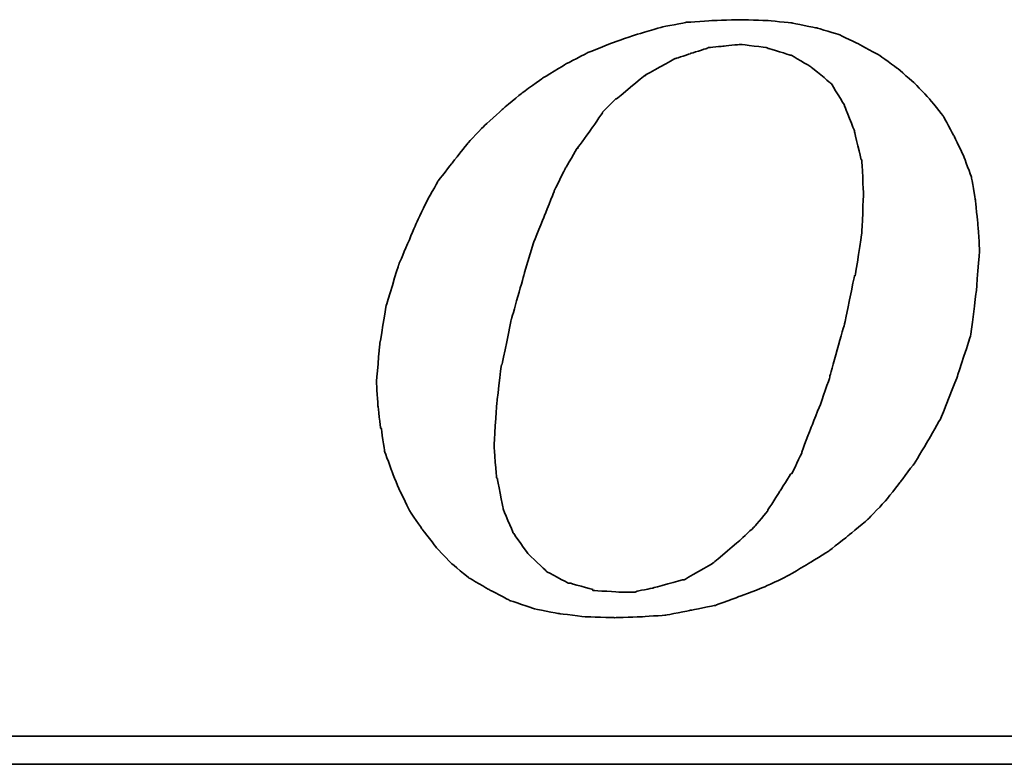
# Model space of a CAD drawing. Header units: millimetres. Extents: x 719 to 986, y 92 to 190.
# Tile 34 of 52: x 923.21 to 928.53, y 116.85 to 120.87. Entities that reach past the tile are written whole.
import ezdxf

# ---------------------------------------------------------------- set-up
doc = ezdxf.new("R2010")
doc.units = ezdxf.units.MM
doc.header["$LTSCALE"] = 0.15
doc.layers.add('DIM', color=4, linetype='CONTINUOUS')
doc.layers.add('layer 1', color=7, linetype='CONTINUOUS')

# ---------------------------------------------------------------- blocks, each defined once
blk = doc.blocks.new('TBI MOTION logo(完整正式版)')
at = {"layer": 'layer 1', "color": 22, "lineweight": 35}
for points, knots in [([(-11.34375, -6.98375), (-11.34375, -6.98375), (-10.91375, -7.43875), (-10.91375, -7.43875), (-10.91375, -7.43875), (-10.91375, -7.43875), (-10.38625, -7.87125), (-10.38625, -7.87125), (-10.38625, -7.87125), (-10.38625, -7.87125), (-9.81125, -8.20375), (-9.81125, -8.20375), (-9.81125, -8.20375), (-9.81125, -8.20375), (-9.21125, -8.51875), (-9.21125, -8.51875), (-9.21125, -8.51875), (-9.21125, -8.51875), (-8.51625, -8.75875), (-8.51625, -8.75875), (-8.51625, -8.75875), (-8.51625, -8.75875), (-7.77125, -8.90375), (-7.77125, -8.90375), (-7.77125, -8.90375), (-7.77125, -8.90375), (-6.97875, -8.99875), (-6.97875, -8.99875), (-6.97875, -8.99875), (-6.97875, -8.99875), (-6.14125, -9.02375), (-6.14125, -9.02375), (-6.14125, -9.02375), (-6.14125, -9.02375), (-5.37125, -8.99875), (-5.37125, -8.99875), (-5.37125, -8.99875), (-5.37125, -8.99875), (-4.65375, -8.94875), (-4.65375, -8.94875), (-4.65375, -8.94875), (-4.65375, -8.94875), (-3.93375, -8.80625), (-3.93375, -8.80625), (-3.93375, -8.80625), (-3.93375, -8.80625), (-3.21375, -8.66375), (-3.21375, -8.66375), (-3.21375, -8.66375), (-3.21375, -8.66375), (-2.49375, -8.39875), (-2.49375, -8.39875), (-2.49375, -8.39875), (-2.49375, -8.39875), (-1.79875, -8.13375), (-1.79875, -8.13375), (-1.79875, -8.13375), (-1.79875, -8.13375), (-1.17375, -7.84375), (-1.17375, -7.84375), (-1.17375, -7.84375), (-1.17375, -7.84375), (-0.52375, -7.46375), (-0.52375, -7.46375), (-0.52375, -7.46375), (-0.52375, -7.46375), (0.10124, -7.07875), (0.10124, -7.07875), (0.10124, -7.07875), (0.10124, -7.07875), (0.67625, -6.62375), (0.67625, -6.62375), (0.67625, -6.62375), (0.67625, -6.62375), (1.24874, -6.14375), (1.24874, -6.14375), (1.24874, -6.14375), (1.24874, -6.14375), (1.72874, -5.64125), (1.72874, -5.64125), (1.72874, -5.64125), (1.72874, -5.64125), (2.18624, -5.06375), (2.18624, -5.06375), (2.18624, -5.06375), (2.18624, -5.06375), (2.61625, -4.48874), (2.61625, -4.48874), (2.61625, -4.48874), (2.61625, -4.48874), (3.00125, -3.83874), (3.00125, -3.83874), (3.00125, -3.83874), (3.00125, -3.83874), (3.36124, -3.21374), (3.36124, -3.21374), (3.36124, -3.21374), (3.36124, -3.21374), (3.84374, -1.99125), (3.84374, -1.99125), (3.84374, -1.99125), (3.84374, -1.99125), (4.22625, -0.81875), (4.22625, -0.81875), (4.22625, -0.81875), (4.22625, -0.81875), (4.39125, 0.45624), (4.39125, 0.45624), (4.39125, 0.45624), (4.39125, 0.45624), (4.48874, 1.70124), (4.48874, 1.70124), (4.48874, 1.70124), (4.48874, 1.70124), (4.43874, 2.44625), (4.43874, 2.44625), (4.43874, 2.44625), (4.43874, 2.44625), (4.36874, 3.14125), (4.36874, 3.14125), (4.36874, 3.14125), (4.36874, 3.14125), (4.25125, 3.81125), (4.25125, 3.81125), (4.25125, 3.81125), (4.25125, 3.81125), (4.03124, 4.41125), (4.03124, 4.41125), (4.03124, 4.41125), (4.03124, 4.41125), (3.74374, 5.01125), (3.74374, 5.01125), (3.74374, 5.01125), (3.74374, 5.01125), (3.43124, 5.58875), (3.43124, 5.58875), (3.43124, 5.58875), (3.43124, 5.58875), (3.02625, 6.09125), (3.02625, 6.09125), (3.02625, 6.09125), (3.02625, 6.09125), (2.59374, 6.54875), (2.59374, 6.54875), (2.59374, 6.54875), (2.59374, 6.54875), (2.09124, 6.98125), (2.09124, 6.98125), (2.09124, 6.98125), (2.09124, 6.98125), (1.56124, 7.36625), (1.56124, 7.36625), (1.56124, 7.36625), (1.56124, 7.36625), (0.98624, 7.67625), (0.98624, 7.67625), (0.98624, 7.67625), (0.98624, 7.67625), (0.38624, 7.96375), (0.38624, 7.96375), (0.38624, 7.96375), (0.38624, 7.96375), (-0.25875, 8.15625), (-0.25875, 8.15625), (-0.25875, 8.15625), (-0.25875, 8.15625), (-0.98125, 8.30125), (-0.98125, 8.30125), (-0.98125, 8.30125), (-0.98125, 8.30125), (-1.70124, 8.37125), (-1.70124, 8.37125), (-1.70124, 8.37125), (-1.70124, 8.37125), (-2.49375, 8.39624), (-2.49375, 8.39624), (-2.49375, 8.39624), (-2.49375, 8.39624), (-3.28625, 8.37125), (-3.28625, 8.37125), (-3.28625, 8.37125), (-3.28625, 8.37125), (-4.05125, 8.32125), (-4.05125, 8.32125), (-4.05125, 8.32125), (-4.05125, 8.32125), (-4.77375, 8.18125), (-4.77375, 8.18125), (-4.77375, 8.18125), (-4.77375, 8.18125), (-5.51625, 7.96375), (-5.51625, 7.96375), (-5.51625, 7.96375), (-5.51625, 7.96375), (-6.21125, 7.72625), (-6.21125, 7.72625), (-6.21125, 7.72625), (-6.21125, 7.72625), (-6.92875, 7.43625), (-6.92875, 7.43625), (-6.92875, 7.43625), (-6.92875, 7.43625), (-7.57875, 7.10125), (-7.57875, 7.10125), (-7.57875, 7.10125), (-7.57875, 7.10125), (-8.24875, 6.69125), (-8.24875, 6.69125), (-8.24875, 6.69125), (-8.24875, 6.69125), (-8.84875, 6.26125), (-8.84875, 6.26125), (-8.84875, 6.26125), (-8.84875, 6.26125), (-9.42625, 5.78125), (-9.42625, 5.78125), (-9.42625, 5.78125), (-9.42625, 5.78125), (-9.95375, 5.30125), (-9.95375, 5.30125), (-9.95375, 5.30125), (-9.95375, 5.30125), (-10.43375, 4.79624), (-10.43375, 4.79624), (-10.43375, 4.79624), (-10.43375, 4.79624), (-10.88875, 4.22125), (-10.88875, 4.22125), (-10.88875, 4.22125), (-10.88875, 4.22125), (-11.29875, 3.69375), (-11.29875, 3.69375), (-11.29875, 3.69375), (-11.29875, 3.69375), (-11.63375, 3.09125), (-11.63375, 3.09125), (-11.63375, 3.09125), (-11.63375, 3.09125), (-11.91875, 2.49625), (-11.91875, 2.49625), (-11.91875, 2.49625), (-11.91875, 2.49625), (-12.44875, 1.24625), (-12.44875, 1.24625), (-12.44875, 1.24625), (-12.44875, 1.24625), (-12.80875, 0.06874), (-12.80875, 0.06874), (-12.80875, 0.06874), (-12.80875, 0.06874), (-12.99875, -1.07875), (-12.99875, -1.07875), (-12.99875, -1.07875), (-12.99875, -1.07875), (-13.09375, -2.18375), (-13.09375, -2.18375), (-13.09375, -2.18375), (-13.09375, -2.18375), (-13.04875, -2.85375), (-13.04875, -2.85375), (-13.04875, -2.85375), (-13.04875, -2.85375), (-12.97375, -3.50375), (-12.97375, -3.50375), (-12.97375, -3.50375), (-12.97375, -3.50375), (-12.95375, -3.50375), (-12.95375, -3.50375), (-12.95375, -3.50375), (-12.95375, -3.50375), (-12.85375, -4.17375), (-12.85375, -4.17375), (-12.85375, -4.17375), (-12.85375, -4.17375), (-12.63875, -4.77624), (-12.63875, -4.77624), (-12.63875, -4.77624), (-12.63875, -4.77624), (-12.39875, -5.35125), (-12.39875, -5.35125), (-12.39875, -5.35125), (-12.39875, -5.35125), (-12.11375, -5.92875), (-12.11375, -5.92875), (-12.11375, -5.92875), (-12.11375, -5.92875), (-11.75375, -6.45375), (-11.75375, -6.45375), (-11.75375, -6.45375), (-11.75375, -6.45375), (-11.34375, -6.98375), (-11.34375, -6.98375)], [0, 0, 0, 0, 0.01369863, 0.01369863, 0.01369863, 0.01369864, 0.02739726, 0.02739726, 0.02739726, 0.02739727, 0.04109589, 0.04109589, 0.04109589, 0.0410959, 0.05479452, 0.05479452, 0.05479452, 0.05479453, 0.06849315, 0.06849315, 0.06849315, 0.06849316, 0.08219178, 0.08219178, 0.08219178, 0.08219179, 0.09589041, 0.09589041, 0.09589041, 0.09589042, 0.10958904, 0.10958904, 0.10958904, 0.10958905, 0.12328767, 0.12328767, 0.12328767, 0.12328768, 0.1369863, 0.1369863, 0.1369863, 0.13698631, 0.15068493, 0.15068493, 0.15068493, 0.15068494, 0.16438356, 0.16438356, 0.16438356, 0.16438357, 0.17808219, 0.17808219, 0.17808219, 0.1780822, 0.19178082, 0.19178082, 0.19178082, 0.19178083, 0.20547945, 0.20547945, 0.20547945, 0.20547946, 0.21917808, 0.21917808, 0.21917808, 0.21917809, 0.23287671, 0.23287671, 0.23287671, 0.23287672, 0.24657534, 0.24657534, 0.24657534, 0.24657535, 0.26027397, 0.26027397, 0.26027397, 0.26027398, 0.2739726, 0.2739726, 0.2739726, 0.27397261, 0.28767123, 0.28767123, 0.28767123, 0.28767124, 0.30136986, 0.30136986, 0.30136986, 0.30136987, 0.31506849, 0.31506849, 0.31506849, 0.3150685, 0.32876712, 0.32876712, 0.32876712, 0.32876713, 0.34246575, 0.34246575, 0.34246575, 0.34246576, 0.35616438, 0.35616438, 0.35616438, 0.35616439, 0.36986301, 0.36986301, 0.36986301, 0.36986302, 0.38356164, 0.38356164, 0.38356164, 0.38356165, 0.39726027, 0.39726027, 0.39726027, 0.39726028, 0.4109589, 0.4109589, 0.4109589, 0.41095891, 0.42465753, 0.42465753, 0.42465753, 0.42465754, 0.43835616, 0.43835616, 0.43835616, 0.43835617, 0.45205479, 0.45205479, 0.45205479, 0.4520548, 0.46575342, 0.46575342, 0.46575342, 0.46575343, 0.47945205, 0.47945205, 0.47945205, 0.47945206, 0.49315068, 0.49315068, 0.49315068, 0.49315069, 0.50684932, 0.50684932, 0.50684932, 0.50684933, 0.52054795, 0.52054795, 0.52054795, 0.52054796, 0.53424658, 0.53424658, 0.53424658, 0.53424659, 0.54794521, 0.54794521, 0.54794521, 0.54794522, 0.56164384, 0.56164384, 0.56164384, 0.56164385, 0.57534247, 0.57534247, 0.57534247, 0.57534248, 0.5890411, 0.5890411, 0.5890411, 0.58904111, 0.60273973, 0.60273973, 0.60273973, 0.60273974, 0.61643836, 0.61643836, 0.61643836, 0.61643837, 0.63013699, 0.63013699, 0.63013699, 0.630137, 0.64383562, 0.64383562, 0.64383562, 0.64383563, 0.65753425, 0.65753425, 0.65753425, 0.65753426, 0.67123288, 0.67123288, 0.67123288, 0.67123289, 0.68493151, 0.68493151, 0.68493151, 0.68493152, 0.69863014, 0.69863014, 0.69863014, 0.69863015, 0.71232877, 0.71232877, 0.71232877, 0.71232878, 0.7260274, 0.7260274, 0.7260274, 0.72602741, 0.73972603, 0.73972603, 0.73972603, 0.73972604, 0.75342466, 0.75342466, 0.75342466, 0.75342467, 0.76712329, 0.76712329, 0.76712329, 0.7671233, 0.78082192, 0.78082192, 0.78082192, 0.78082193, 0.79452055, 0.79452055, 0.79452055, 0.79452056, 0.80821918, 0.80821918, 0.80821918, 0.80821919, 0.82191781, 0.82191781, 0.82191781, 0.82191782, 0.83561644, 0.83561644, 0.83561644, 0.83561645, 0.84931507, 0.84931507, 0.84931507, 0.84931508, 0.8630137, 0.8630137, 0.8630137, 0.86301371, 0.87671233, 0.87671233, 0.87671233, 0.87671234, 0.89041096, 0.89041096, 0.89041096, 0.89041097, 0.90410959, 0.90410959, 0.90410959, 0.9041096, 0.91780822, 0.91780822, 0.91780822, 0.91780823, 0.93150685, 0.93150685, 0.93150685, 0.93150686, 0.94520548, 0.94520548, 0.94520548, 0.94520549, 0.95890411, 0.95890411, 0.95890411, 0.95890412, 0.97260274, 0.97260274, 0.97260274, 0.97260275, 0.98630137, 0.98630137, 0.98630137, 0.98630138, 1, 1, 1, 1]), ([(-8.77875, 1.03124), (-8.77875, 1.03124), (-8.51625, 1.89625), (-8.51625, 1.89625), (-8.51625, 1.89625), (-8.51625, 1.89625), (-8.20375, 2.66375), (-8.20375, 2.66375), (-8.20375, 2.66375), (-8.20375, 2.66375), (-7.91625, 3.38125), (-7.91625, 3.38125), (-7.91625, 3.38125), (-7.91625, 3.38125), (-7.91625, 3.40624), (-7.91625, 3.40624), (-7.91625, 3.40624), (-7.91625, 3.40624), (-7.57875, 4.07624), (-7.57875, 4.07624), (-7.57875, 4.07624), (-7.57875, 4.07624), (-7.24375, 4.65125), (-7.24375, 4.65125), (-7.24375, 4.65125), (-7.24375, 4.65125), (-7.21875, 4.65125), (-7.21875, 4.65125), (-7.21875, 4.65125), (-7.21875, 4.65125), (-7.21875, 4.67624), (-7.21875, 4.67624), (-7.21875, 4.67624), (-7.21875, 4.67624), (-6.83625, 5.20375), (-6.83625, 5.20375), (-6.83625, 5.20375), (-6.83625, 5.20375), (-6.49875, 5.68625), (-6.49875, 5.68625), (-6.49875, 5.68625), (-6.49875, 5.68625), (-6.49875, 5.70625), (-6.49875, 5.70625), (-6.49875, 5.70625), (-6.49875, 5.70625), (-6.11625, 6.09125), (-6.11625, 6.09125), (-6.11625, 6.09125), (-6.11625, 6.09125), (-6.09125, 6.09125), (-6.09125, 6.09125), (-6.09125, 6.09125), (-6.09125, 6.09125), (-5.27375, 6.76625), (-5.27375, 6.76625), (-5.27375, 6.76625), (-5.27375, 6.76625), (-5.24875, 6.76625), (-5.24875, 6.76625), (-5.24875, 6.76625), (-5.24875, 6.76625), (-5.24875, 6.78625), (-5.24875, 6.78625), (-5.24875, 6.78625), (-5.24875, 6.78625), (-4.38875, 7.26624), (-4.38875, 7.26624), (-4.38875, 7.26624), (-4.38875, 7.26624), (-4.36125, 7.26624), (-4.36125, 7.26624), (-4.36125, 7.26624), (-4.36125, 7.26624), (-3.93375, 7.41125), (-3.93375, 7.41125), (-3.93375, 7.41125), (-3.93375, 7.41125), (-3.47375, 7.55625), (-3.47375, 7.55625), (-3.47375, 7.55625), (-3.47375, 7.55625), (-3.45375, 7.55625), (-3.45375, 7.55625), (-3.45375, 7.55625), (-3.45375, 7.55625), (-3.42875, 7.58124), (-3.42875, 7.58124), (-3.42875, 7.58124), (-3.42875, 7.58124), (-2.97375, 7.62625), (-2.97375, 7.62625), (-2.97375, 7.62625), (-2.97375, 7.62625), (-2.49375, 7.67625), (-2.49375, 7.67625), (-2.49375, 7.67625), (-2.49375, 7.67625), (-2.46875, 7.67625), (-2.46875, 7.67625), (-2.46875, 7.67625), (-2.46875, 7.67625), (-1.70124, 7.58124), (-1.70124, 7.58124), (-1.70124, 7.58124), (-1.70124, 7.58124), (-1.67875, 7.55625), (-1.67875, 7.55625), (-1.67875, 7.55625), (-1.67875, 7.55625), (-1.65375, 7.55625), (-1.65375, 7.55625), (-1.65375, 7.55625), (-1.65375, 7.55625), (-1.03125, 7.36625), (-1.03125, 7.36625), (-1.03125, 7.36625), (-1.03125, 7.36625), (-1.00625, 7.36625), (-1.00625, 7.36625), (-1.00625, 7.36625), (-1.00625, 7.36625), (-0.43124, 7.02624), (-0.43124, 7.02624), (-0.43124, 7.02624), (-0.43124, 7.02624), (-0.40625, 7.00624), (-0.40625, 7.00624), (-0.40625, 7.00624), (-0.40625, 7.00624), (0.12124, 6.57124), (0.12124, 6.57124), (0.12124, 6.57124), (0.12124, 6.57124), (0.14624, 6.54875), (0.14624, 6.54875), (0.14624, 6.54875), (0.14624, 6.54875), (0.17124, 6.52375), (0.17124, 6.52375), (0.17124, 6.52375), (0.17124, 6.52375), (0.55625, 5.89875), (0.55625, 5.89875), (0.55625, 5.89875), (0.55625, 5.89875), (0.55625, 5.87625), (0.55625, 5.87625), (0.55625, 5.87625), (0.55625, 5.87625), (0.84124, 5.15625), (0.84124, 5.15625), (0.84124, 5.15625), (0.84124, 5.15625), (0.84124, 5.13125), (0.84124, 5.13125), (0.84124, 5.13125), (0.84124, 5.13125), (1.03624, 4.31875), (1.03624, 4.31875), (1.03624, 4.31875), (1.03624, 4.31875), (1.05624, 4.31875), (1.05624, 4.31875), (1.05624, 4.31875), (1.05624, 4.31875), (1.05624, 4.29125), (1.05624, 4.29125), (1.05624, 4.29125), (1.05624, 4.29125), (1.10625, 3.33125), (1.10625, 3.33125), (1.10625, 3.33125), (1.10625, 3.33125), (1.10625, 3.30875), (1.10625, 3.30875), (1.10625, 3.30875), (1.10625, 3.30875), (1.05624, 2.20624), (1.05624, 2.20624), (1.05624, 2.20624), (1.05624, 2.20624), (1.05624, 2.18124), (1.05624, 2.18124), (1.05624, 2.18124), (1.05624, 2.18124), (0.86624, 0.93624), (0.86624, 0.93624), (0.86624, 0.93624), (0.86624, 0.93624), (0.84124, 0.93624), (0.84124, 0.93624), (0.84124, 0.93624), (0.84124, 0.93624), (0.55625, -0.45874), (0.55625, -0.45874), (0.55625, -0.45874), (0.55625, -0.45874), (0.12124, -1.99125), (0.12124, -1.99125), (0.12124, -1.99125), (0.12124, -1.99125), (0.12124, -2.01874), (0.12124, -2.01874), (0.12124, -2.01874), (0.12124, -2.01874), (-0.13874, -2.78375), (-0.13874, -2.78375), (-0.13874, -2.78375), (-0.13874, -2.78375), (-0.43124, -3.50375), (-0.43124, -3.50375), (-0.43124, -3.50375), (-0.43124, -3.50375), (-0.69375, -4.19875), (-0.69375, -4.19875), (-0.69375, -4.19875), (-0.69375, -4.19875), (-0.69375, -4.22375), (-0.69375, -4.22375), (-0.69375, -4.22375), (-0.69375, -4.22375), (-0.98125, -4.82374), (-0.98125, -4.82374), (-0.98125, -4.82374), (-0.98125, -4.82374), (-1.00625, -4.82374), (-1.00625, -4.82374), (-1.00625, -4.82374), (-1.00625, -4.82374), (-1.33875, -5.35125), (-1.33875, -5.35125), (-1.33875, -5.35125), (-1.33875, -5.35125), (-1.67875, -5.87875), (-1.67875, -5.87875), (-1.67875, -5.87875), (-1.67875, -5.87875), (-1.67875, -5.90375), (-1.67875, -5.90375), (-1.67875, -5.90375), (-1.67875, -5.90375), (-2.05875, -6.35875), (-2.05875, -6.35875), (-2.05875, -6.35875), (-2.05875, -6.35875), (-2.08375, -6.38375), (-2.08375, -6.38375), (-2.08375, -6.38375), (-2.08375, -6.38375), (-2.46875, -6.74375), (-2.46875, -6.74375), (-2.46875, -6.74375), (-2.46875, -6.74375), (-3.25875, -7.41625), (-3.25875, -7.41625), (-3.25875, -7.41625), (-3.25875, -7.41625), (-3.28625, -7.43875), (-3.28625, -7.43875), (-3.28625, -7.43875), (-3.28625, -7.43875), (-4.12375, -7.91875), (-4.12375, -7.91875), (-4.12375, -7.91875), (-4.12375, -7.91875), (-4.14875, -7.91875), (-4.14875, -7.91875), (-4.14875, -7.91875), (-4.14875, -7.91875), (-4.17125, -7.91875), (-4.17125, -7.91875), (-4.17125, -7.91875), (-4.17125, -7.91875), (-5.03375, -8.15875), (-5.03375, -8.15875), (-5.03375, -8.15875), (-5.03375, -8.15875), (-5.51625, -8.25625), (-5.51625, -8.25625), (-5.51625, -8.25625), (-5.51625, -8.25625), (-5.54125, -8.27875), (-5.54125, -8.27875), (-5.54125, -8.27875), (-5.54125, -8.27875), (-5.56375, -8.27875), (-5.56375, -8.27875), (-5.56375, -8.27875), (-5.56375, -8.27875), (-5.99625, -8.27875), (-5.99625, -8.27875), (-5.99625, -8.27875), (-5.99625, -8.27875), (-6.76375, -8.23125), (-6.76375, -8.23125), (-6.76375, -8.23125), (-6.76375, -8.23125), (-6.78875, -8.23125), (-6.78875, -8.23125), (-6.78875, -8.23125), (-6.78875, -8.23125), (-6.78875, -8.20375), (-6.78875, -8.20375), (-6.78875, -8.20375), (-6.78875, -8.20375), (-7.45875, -8.01375), (-7.45875, -8.01375), (-7.45875, -8.01375), (-7.45875, -8.01375), (-7.48375, -8.01375), (-7.48375, -8.01375), (-7.48375, -8.01375), (-7.48375, -8.01375), (-7.50875, -8.01375), (-7.50875, -8.01375), (-7.50875, -8.01375), (-7.50875, -8.01375), (-8.13125, -7.67875), (-8.13125, -7.67875), (-8.13125, -7.67875), (-8.13125, -7.67875), (-8.15625, -7.65375), (-8.15625, -7.65375), (-8.15625, -7.65375), (-8.15625, -7.65375), (-8.65875, -7.17375), (-8.65875, -7.17375), (-8.65875, -7.17375), (-8.65875, -7.17375), (-8.68375, -7.14875), (-8.68375, -7.14875), (-8.68375, -7.14875), (-8.68375, -7.14875), (-9.08875, -6.57375), (-9.08875, -6.57375), (-9.08875, -6.57375), (-9.08875, -6.57375), (-9.11375, -6.54875), (-9.11375, -6.54875), (-9.11375, -6.54875), (-9.11375, -6.54875), (-9.11375, -6.52875), (-9.11375, -6.52875), (-9.11375, -6.52875), (-9.11375, -6.52875), (-9.40375, -5.85375), (-9.40375, -5.85375), (-9.40375, -5.85375), (-9.40375, -5.85375), (-9.40375, -5.82875), (-9.40375, -5.82875), (-9.40375, -5.82875), (-9.40375, -5.82875), (-9.56875, -4.96875), (-9.56875, -4.96875), (-9.56875, -4.96875), (-9.56875, -4.96875), (-9.59375, -4.94375), (-9.59375, -4.94375), (-9.59375, -4.94375), (-9.59375, -4.94375), (-9.66375, -4.03375), (-9.66375, -4.03375), (-9.66375, -4.03375), (-9.66375, -4.03375), (-9.66375, -4.00875), (-9.66375, -4.00875), (-9.66375, -4.00875), (-9.66375, -4.00875), (-9.59375, -2.85375), (-9.59375, -2.85375), (-9.59375, -2.85375), (-9.59375, -2.85375), (-9.45125, -1.65875), (-9.45125, -1.65875), (-9.45125, -1.65875), (-9.45125, -1.65875), (-9.42625, -1.63375), (-9.42625, -1.63375), (-9.42625, -1.63375), (-9.42625, -1.63375), (-9.16125, -0.33875), (-9.16125, -0.33875), (-9.16125, -0.33875), (-9.16125, -0.33875), (-8.77875, 1.00624), (-8.77875, 1.00624), (-8.77875, 1.00624), (-8.77875, 1.00624), (-8.77875, 1.03124), (-8.77875, 1.03124)], [0, 0, 0, 0, 0.01020408, 0.01020408, 0.01020408, 0.01020409, 0.02040816, 0.02040816, 0.02040816, 0.02040817, 0.03061224, 0.03061224, 0.03061224, 0.03061225, 0.04081633, 0.04081633, 0.04081633, 0.04081634, 0.05102041, 0.05102041, 0.05102041, 0.05102042, 0.06122449, 0.06122449, 0.06122449, 0.0612245, 0.07142857, 0.07142857, 0.07142857, 0.07142858, 0.08163265, 0.08163265, 0.08163265, 0.08163266, 0.09183673, 0.09183673, 0.09183673, 0.09183674, 0.10204082, 0.10204082, 0.10204082, 0.10204083, 0.1122449, 0.1122449, 0.1122449, 0.11224491, 0.12244898, 0.12244898, 0.12244898, 0.12244899, 0.13265306, 0.13265306, 0.13265306, 0.13265307, 0.14285714, 0.14285714, 0.14285714, 0.14285715, 0.15306122, 0.15306122, 0.15306122, 0.15306123, 0.16326531, 0.16326531, 0.16326531, 0.16326532, 0.17346939, 0.17346939, 0.17346939, 0.1734694, 0.18367347, 0.18367347, 0.18367347, 0.18367348, 0.19387755, 0.19387755, 0.19387755, 0.19387756, 0.20408163, 0.20408163, 0.20408163, 0.20408164, 0.21428571, 0.21428571, 0.21428571, 0.21428572, 0.2244898, 0.2244898, 0.2244898, 0.22448981, 0.23469388, 0.23469388, 0.23469388, 0.23469389, 0.24489796, 0.24489796, 0.24489796, 0.24489797, 0.25510204, 0.25510204, 0.25510204, 0.25510205, 0.26530612, 0.26530612, 0.26530612, 0.26530613, 0.2755102, 0.2755102, 0.2755102, 0.27551021, 0.28571429, 0.28571429, 0.28571429, 0.2857143, 0.29591837, 0.29591837, 0.29591837, 0.29591838, 0.30612245, 0.30612245, 0.30612245, 0.30612246, 0.31632653, 0.31632653, 0.31632653, 0.31632654, 0.32653061, 0.32653061, 0.32653061, 0.32653062, 0.33673469, 0.33673469, 0.33673469, 0.3367347, 0.34693878, 0.34693878, 0.34693878, 0.34693879, 0.35714286, 0.35714286, 0.35714286, 0.35714287, 0.36734694, 0.36734694, 0.36734694, 0.36734695, 0.37755102, 0.37755102, 0.37755102, 0.37755103, 0.3877551, 0.3877551, 0.3877551, 0.38775511, 0.39795918, 0.39795918, 0.39795918, 0.39795919, 0.40816327, 0.40816327, 0.40816327, 0.40816328, 0.41836735, 0.41836735, 0.41836735, 0.41836736, 0.42857143, 0.42857143, 0.42857143, 0.42857144, 0.43877551, 0.43877551, 0.43877551, 0.43877552, 0.44897959, 0.44897959, 0.44897959, 0.4489796, 0.45918367, 0.45918367, 0.45918367, 0.45918368, 0.46938776, 0.46938776, 0.46938776, 0.46938777, 0.47959184, 0.47959184, 0.47959184, 0.47959185, 0.48979592, 0.48979592, 0.48979592, 0.48979593, 0.5, 0.5, 0.5, 0.50000001, 0.51020408, 0.51020408, 0.51020408, 0.51020409, 0.52040816, 0.52040816, 0.52040816, 0.52040817, 0.53061224, 0.53061224, 0.53061224, 0.53061225, 0.54081633, 0.54081633, 0.54081633, 0.54081634, 0.55102041, 0.55102041, 0.55102041, 0.55102042, 0.56122449, 0.56122449, 0.56122449, 0.5612245, 0.57142857, 0.57142857, 0.57142857, 0.57142858, 0.58163265, 0.58163265, 0.58163265, 0.58163266, 0.59183673, 0.59183673, 0.59183673, 0.59183674, 0.60204082, 0.60204082, 0.60204082, 0.60204083, 0.6122449, 0.6122449, 0.6122449, 0.61224491, 0.62244898, 0.62244898, 0.62244898, 0.62244899, 0.63265306, 0.63265306, 0.63265306, 0.63265307, 0.64285714, 0.64285714, 0.64285714, 0.64285715, 0.65306122, 0.65306122, 0.65306122, 0.65306123, 0.66326531, 0.66326531, 0.66326531, 0.66326532, 0.67346939, 0.67346939, 0.67346939, 0.6734694, 0.68367347, 0.68367347, 0.68367347, 0.68367348, 0.69387755, 0.69387755, 0.69387755, 0.69387756, 0.70408163, 0.70408163, 0.70408163, 0.70408164, 0.71428571, 0.71428571, 0.71428571, 0.71428572, 0.7244898, 0.7244898, 0.7244898, 0.72448981, 0.73469388, 0.73469388, 0.73469388, 0.73469389, 0.74489796, 0.74489796, 0.74489796, 0.74489797, 0.75510204, 0.75510204, 0.75510204, 0.75510205, 0.76530612, 0.76530612, 0.76530612, 0.76530613, 0.7755102, 0.7755102, 0.7755102, 0.77551021, 0.78571429, 0.78571429, 0.78571429, 0.7857143, 0.79591837, 0.79591837, 0.79591837, 0.79591838, 0.80612245, 0.80612245, 0.80612245, 0.80612246, 0.81632653, 0.81632653, 0.81632653, 0.81632654, 0.82653061, 0.82653061, 0.82653061, 0.82653062, 0.83673469, 0.83673469, 0.83673469, 0.8367347, 0.84693878, 0.84693878, 0.84693878, 0.84693879, 0.85714286, 0.85714286, 0.85714286, 0.85714287, 0.86734694, 0.86734694, 0.86734694, 0.86734695, 0.87755102, 0.87755102, 0.87755102, 0.87755103, 0.8877551, 0.8877551, 0.8877551, 0.88775511, 0.89795918, 0.89795918, 0.89795918, 0.89795919, 0.90816327, 0.90816327, 0.90816327, 0.90816328, 0.91836735, 0.91836735, 0.91836735, 0.91836736, 0.92857143, 0.92857143, 0.92857143, 0.92857144, 0.93877551, 0.93877551, 0.93877551, 0.93877552, 0.94897959, 0.94897959, 0.94897959, 0.9489796, 0.95918367, 0.95918367, 0.95918367, 0.95918368, 0.96938776, 0.96938776, 0.96938776, 0.96938777, 0.97959184, 0.97959184, 0.97959184, 0.97959185, 0.98979592, 0.98979592, 0.98979592, 0.98979593, 1, 1, 1, 1]), ([(75.90875, -9.47875), (75.90875, -9.47875), (75.90875, -12.28625), (75.90875, -12.28625), (75.90875, -12.28625), (75.90875, -12.28625), (75.90875, -12.47875), (75.90875, -12.47875), (75.90875, -12.47875), (75.90875, -12.47875), (75.71625, -12.47875), (75.71625, -12.47875), (75.71625, -12.47875), (75.71625, -12.47875), (-88.32875, -12.47875), (-88.32875, -12.47875), (-88.32875, -12.47875), (-88.32875, -12.47875), (-88.32875, -13.29375), (-88.32875, -13.29375), (-88.32875, -13.29375), (-88.32875, -13.29375), (82.89125, -13.29375), (82.89125, -13.29375), (82.89125, -13.29375), (82.89125, -13.29375), (75.90875, -9.47875), (75.90875, -9.47875)], [0, 0, 0, 0, 0.14285714, 0.14285714, 0.14285714, 0.14285715, 0.28571429, 0.28571429, 0.28571429, 0.2857143, 0.42857143, 0.42857143, 0.42857143, 0.42857144, 0.57142857, 0.57142857, 0.57142857, 0.57142858, 0.71428571, 0.71428571, 0.71428571, 0.71428572, 0.85714286, 0.85714286, 0.85714286, 0.85714287, 1, 1, 1, 1])]:
    blk.add_open_spline(points, degree=3, knots=knots, dxfattribs=at)

msp = doc.modelspace()

# ---------------------------------------------------------------- block references
at = {"layer": 'DIM', "color": 7, "xscale": 0.1852549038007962, "yscale": 0.1852549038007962, "zscale": 0.1852549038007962}
msp.add_blockref('TBI MOTION logo(完整正式版)', (927.5664, 119.3153), dxfattribs=at)

doc.saveas('drawing.dxf')
